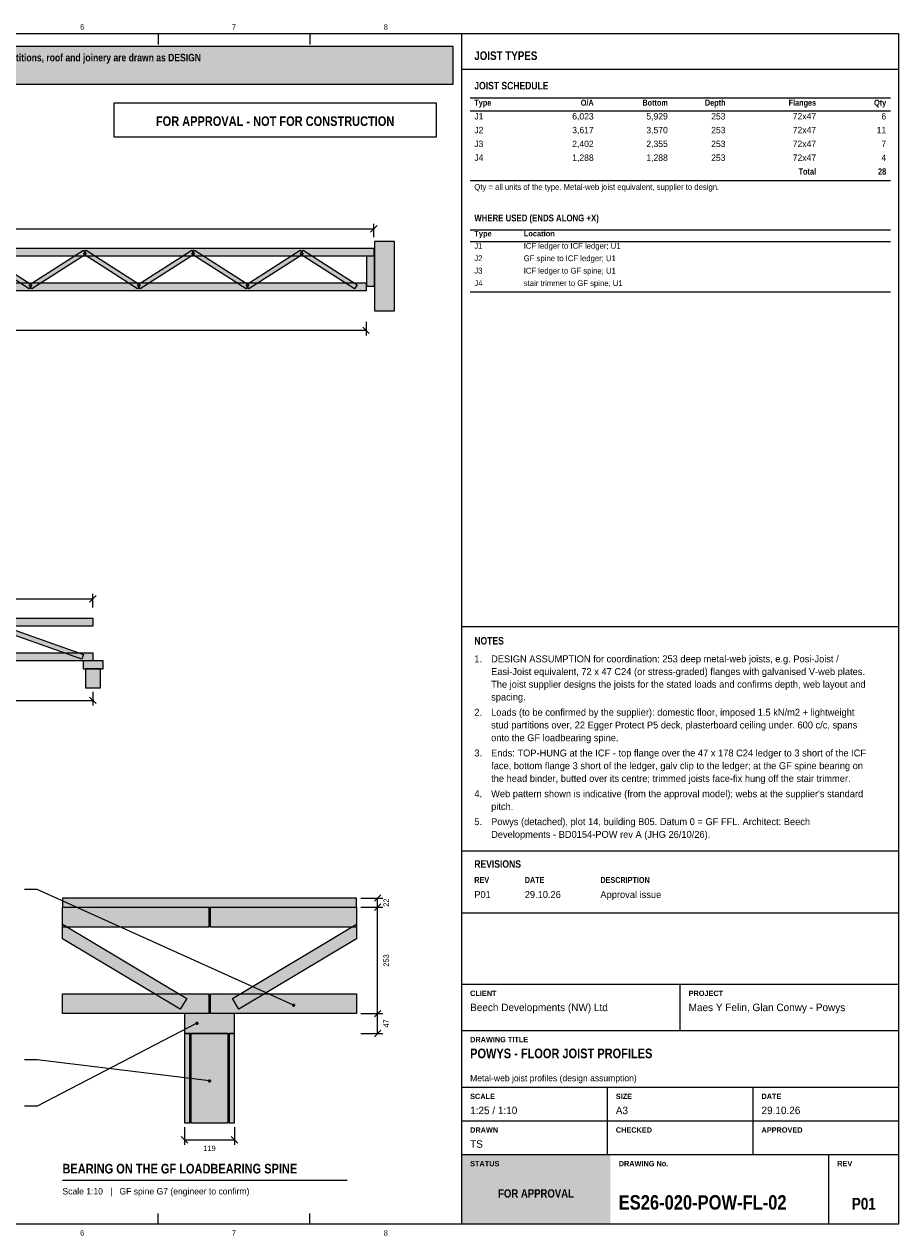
# Model space of a CAD drawing. Header units: millimetres. Extents: x 17 to 413, y 4 to 292.
# Tile 3 of 3: x 205 to 413, y 4 to 292. Entities that reach past the tile are written whole.
import ezdxf
from ezdxf.enums import TextEntityAlignment as Align

# ---------------------------------------------------------------- set-up
doc = ezdxf.new("R2010")
doc.units = ezdxf.units.MM
for name, color, linetype in [('FILL-C_6B451A', 7, 'Continuous'), ('FILL-C_735940', 7, 'Continuous'), ('FILL-LIGHT', 7, 'Continuous'), ('FILL-MASONRY_FILL', 7, 'Continuous'), ('FILL-TEAL', 7, 'Continuous'), ('FILL-TIMBER', 7, 'Continuous'), ('FILL-WHITE', 7, 'Continuous'), ('LINE-C_595966', 7, 'Continuous'), ('LINE-C_6B451A', 7, 'Continuous'), ('LINE-C_735940', 7, 'Continuous'), ('LINE-C_B27326', 7, 'Continuous'), ('LINE-GREY', 7, 'Continuous'), ('LINE-INK', 7, 'Continuous'), ('LINE-RED', 7, 'Continuous'), ('LINE-STEEL_GREY', 7, 'Continuous'), ('LINE-TEAL', 7, 'Continuous'), ('TEXT-EPS', 7, 'Continuous'), ('TEXT-INK', 7, 'Continuous'), ('TEXT-RED', 7, 'Continuous'), ('TEXT-STEEL_GREY', 7, 'Continuous'), ('TEXT-TEAL', 7, 'Continuous'), ('TEXT-WHITE', 7, 'Continuous')]:
    doc.layers.add(name, color=color, linetype=linetype)
doc.styles.add('OpenSansCondensed-Bold', font='OpenSansCondensed-Bold.ttf')

msp = doc.modelspace()

# ---------------------------------------------------------------- hatches: boundary and pattern name
at = {"layer": 'FILL-C_6B451A', "true_color": 0x6b451a}
h = msp.add_hatch(color=256, dxfattribs=at)
h.dxf.hatch_style = 1
h.paths.add_polyline_path([(269.4, 59), (269.39, 59.1), (269.35, 59.2), (269.28, 59.28), (269.2, 59.35), (269.1, 59.39), (269, 59.4), (268.9, 59.39), (268.8, 59.35), (268.72, 59.28), (268.65, 59.2), (268.61, 59.1), (268.6, 59), (268.61, 58.9), (268.65, 58.8), (268.72, 58.72), (268.8, 58.65), (268.9, 58.61), (269, 58.6), (269.1, 58.61), (269.2, 58.65), (269.28, 58.72), (269.35, 58.8), (269.39, 58.9)])
at = {"layer": 'FILL-C_735940', "true_color": 0x735940}
h = msp.add_hatch(color=256, dxfattribs=at)
h.dxf.hatch_style = 1
h.paths.add_polyline_path([(246.4, 54.7), (246.39, 54.8), (246.35, 54.9), (246.28, 54.98), (246.2, 55.05), (246.1, 55.09), (246, 55.1), (245.9, 55.09), (245.8, 55.05), (245.72, 54.98), (245.65, 54.9), (245.61, 54.8), (245.6, 54.7), (245.61, 54.6), (245.65, 54.5), (245.72, 54.42), (245.8, 54.35), (245.9, 54.31), (246, 54.3), (246.1, 54.31), (246.2, 54.35), (246.28, 54.42), (246.35, 54.5), (246.39, 54.6)])
h = msp.add_hatch(color=256, dxfattribs=at)
h.dxf.hatch_style = 1
h.paths.add_polyline_path([(249.4, 41), (249.39, 41.1), (249.35, 41.2), (249.28, 41.28), (249.2, 41.35), (249.1, 41.39), (249, 41.4), (248.9, 41.39), (248.8, 41.35), (248.72, 41.28), (248.65, 41.2), (248.61, 41.1), (248.6, 41), (248.61, 40.9), (248.65, 40.8), (248.72, 40.72), (248.8, 40.65), (248.9, 40.61), (249, 40.6), (249.1, 40.61), (249.2, 40.65), (249.28, 40.72), (249.35, 40.8), (249.39, 40.9)])
at = {"layer": 'FILL-LIGHT', "true_color": 0xdedee0}
h = msp.add_hatch(color=256, dxfattribs=at)
h.dxf.hatch_style = 1
h.paths.add_polyline_path([(293.03, 224.1), (293.03, 240.62), (288.23, 240.62), (288.23, 224.1)])
at = {"layer": 'FILL-LIGHT', "true_color": 0xccd1db}
h = msp.add_hatch(color=256, dxfattribs=at)
h.dxf.hatch_style = 1
h.paths.add_polyline_path([(206.06, 229.34), (193.15, 237.58), (193.8, 238.58), (206.7, 230.34)])
h = msp.add_hatch(color=256, dxfattribs=at)
h.dxf.hatch_style = 1
h.paths.add_polyline_path([(206.7, 229.34), (206.06, 230.34), (218.97, 238.58), (219.61, 237.58)])
h = msp.add_hatch(color=256, dxfattribs=at)
h.dxf.hatch_style = 1
h.paths.add_polyline_path([(231.88, 229.34), (218.97, 237.58), (219.61, 238.58), (232.52, 230.34)])
h = msp.add_hatch(color=256, dxfattribs=at)
h.dxf.hatch_style = 1
h.paths.add_polyline_path([(232.52, 229.34), (231.88, 230.34), (244.78, 238.58), (245.43, 237.58)])
h = msp.add_hatch(color=256, dxfattribs=at)
h.dxf.hatch_style = 1
h.paths.add_polyline_path([(257.69, 229.34), (244.78, 237.58), (245.43, 238.58), (258.34, 230.34)])
h = msp.add_hatch(color=256, dxfattribs=at)
h.dxf.hatch_style = 1
h.paths.add_polyline_path([(258.34, 229.34), (257.69, 230.34), (270.6, 238.58), (271.25, 237.58)])
h = msp.add_hatch(color=256, dxfattribs=at)
h.dxf.hatch_style = 1
h.paths.add_polyline_path([(283.51, 229.34), (270.6, 237.58), (271.25, 238.58), (284.16, 230.34)])
h = msp.add_hatch(color=256, dxfattribs=at)
h.dxf.hatch_style = 1
h.paths.add_polyline_path([(218.62, 141.28), (195.26, 149.52), (195.66, 150.64), (219.02, 142.4)])
h = msp.add_hatch(color=256, dxfattribs=at)
h.dxf.hatch_style = 1
h.paths.add_polyline_path([(243.57, 60.64), (242.03, 58.06), (214, 74.8), (214, 78.29)])
h = msp.add_hatch(color=256, dxfattribs=at)
h.dxf.hatch_style = 1
h.paths.add_polyline_path([(254.43, 60.64), (284, 78.29), (284, 74.8), (255.97, 58.06)])
at = {"layer": 'FILL-MASONRY_FILL', "true_color": 0xf7f0e0}
h = msp.add_hatch(color=256, dxfattribs=at)
h.dxf.hatch_style = 1
h.paths.add_polyline_path([(223.08, 134.5), (223.08, 139.02), (219.52, 139.02), (219.52, 134.5)])
h = msp.add_hatch(color=256, dxfattribs=at)
h.dxf.hatch_style = 1
h.paths.add_polyline_path([(253.45, 31), (253.45, 52.3), (244.55, 52.3), (244.55, 31)])
at = {"layer": 'FILL-TEAL', "true_color": 0x009e85}
h = msp.add_hatch(color=256, dxfattribs=at)
h.dxf.hatch_style = 1
h.paths.add_polyline_path([(309.01, 7), (344.37, 7), (344.37, 23.5), (309.01, 23.5)])
at = {"layer": 'FILL-TIMBER', "true_color": 0xeddbb8}
h = msp.add_hatch(color=256, dxfattribs=at)
h.dxf.hatch_style = 1
h.paths.add_polyline_path([(47.2, 237.14), (47.2, 239.02), (288.11, 239.02), (288.11, 237.14)])
at = {"layer": 'FILL-TIMBER', "true_color": 0xedcc99}
h = msp.add_hatch(color=256, dxfattribs=at)
h.dxf.hatch_style = 1
h.paths.add_polyline_path([(288.23, 230.02), (288.23, 237.14), (286.35, 237.14), (286.35, 230.02)])
at = {"layer": 'FILL-TIMBER', "true_color": 0xeddbb8}
h = msp.add_hatch(color=256, dxfattribs=at)
h.dxf.hatch_style = 1
h.paths.add_polyline_path([(49.08, 228.9), (49.08, 230.78), (286.23, 230.78), (286.23, 228.9)])
h = msp.add_hatch(color=256, dxfattribs=at)
h.dxf.hatch_style = 1
h.paths.add_polyline_path([(169.7, 149.14), (169.7, 151.02), (221.22, 151.02), (221.22, 149.14)])
h = msp.add_hatch(color=256, dxfattribs=at)
h.dxf.hatch_style = 1
h.paths.add_polyline_path([(169.7, 140.9), (169.7, 142.78), (221.22, 142.78), (221.22, 140.9)])
at = {"layer": 'FILL-TIMBER', "true_color": 0xe6dbcc}
h = msp.add_hatch(color=256, dxfattribs=at)
h.dxf.hatch_style = 1
h.paths.add_polyline_path([(223.68, 139.02), (223.68, 140.9), (218.92, 140.9), (218.92, 139.02)])
at = {"layer": 'FILL-TIMBER', "true_color": 0xe0cc9e}
h = msp.add_hatch(color=256, dxfattribs=at)
h.dxf.hatch_style = 1
h.paths.add_polyline_path([(284, 82.3), (284, 84.5), (214, 84.5), (214, 82.3)])
at = {"layer": 'FILL-TIMBER', "true_color": 0xeddbb8}
h = msp.add_hatch(color=256, dxfattribs=at)
h.dxf.hatch_style = 1
h.paths.add_polyline_path([(248.8, 82.3), (248.8, 77.6), (214, 77.6), (214, 82.3)])
h = msp.add_hatch(color=256, dxfattribs=at)
h.dxf.hatch_style = 1
h.paths.add_polyline_path([(249.2, 82.3), (284, 82.3), (284, 77.6), (249.2, 77.6)])
h = msp.add_hatch(color=256, dxfattribs=at)
h.dxf.hatch_style = 1
h.paths.add_polyline_path([(248.8, 61.7), (248.8, 57), (214, 57), (214, 61.7)])
h = msp.add_hatch(color=256, dxfattribs=at)
h.dxf.hatch_style = 1
h.paths.add_polyline_path([(249.2, 61.7), (284, 61.7), (284, 57), (249.2, 57)])
at = {"layer": 'FILL-TIMBER', "true_color": 0xe6dbcc}
h = msp.add_hatch(color=256, dxfattribs=at)
h.dxf.hatch_style = 1
h.paths.add_polyline_path([(254.95, 52.3), (254.95, 57), (243.05, 57), (243.05, 52.3)])
at = {"layer": 'FILL-WHITE', "true_color": 0xfff5f0}
h = msp.add_hatch(color=256, dxfattribs=at)
h.dxf.hatch_style = 1
h.paths.add_polyline_path([(23, 278), (307, 278), (307, 287), (23, 287)])
at = {"layer": 'FILL-WHITE', "true_color": 0xf2f2f2}
h = msp.add_hatch(color=256, dxfattribs=at)
h.dxf.hatch_style = 1
h.paths.add_polyline_path([(244.3, 31), (244.3, 52.3), (243.05, 52.3), (243.05, 31)])
h = msp.add_hatch(color=256, dxfattribs=at)
h.dxf.hatch_style = 1
h.paths.add_polyline_path([(254.95, 31), (254.95, 52.3), (253.7, 52.3), (253.7, 31)])

# ---------------------------------------------------------------- linework, layer by layer
at = {"layer": 'LINE-C_595966', "lineweight": 5}
for points in [[(206.06, 229.34), (193.15, 237.58), (193.8, 238.58), (206.7, 230.34)], [(206.7, 229.34), (206.06, 230.34), (218.97, 238.58), (219.61, 237.58)], [(231.88, 229.34), (218.97, 237.58), (219.61, 238.58), (232.52, 230.34)], [(232.52, 229.34), (231.88, 230.34), (244.78, 238.58), (245.43, 237.58)], [(257.69, 229.34), (244.78, 237.58), (245.43, 238.58), (258.34, 230.34)], [(258.34, 229.34), (257.69, 230.34), (270.6, 238.58), (271.25, 237.58)], [(283.51, 229.34), (270.6, 237.58), (271.25, 238.58), (284.16, 230.34)], [(218.62, 141.28), (195.26, 149.52), (195.66, 150.64), (219.02, 142.4)], [(243.57, 60.64), (242.03, 58.06), (214, 74.8), (214, 78.29)], [(254.43, 60.64), (284, 78.29), (284, 74.8), (255.97, 58.06)]]:
    msp.add_lwpolyline(points, close=True, dxfattribs=at)
at = {"layer": 'LINE-C_6B451A', "lineweight": 5}
for p, q in [((208, 86.5), (205, 86.5)), ((269, 59), (208, 86.5))]:
    msp.add_line(p, q, dxfattribs=at)
for points in [[(47.2, 237.14), (47.2, 239.02), (288.11, 239.02), (288.11, 237.14)], [(49.08, 228.9), (49.08, 230.78), (286.23, 230.78), (286.23, 228.9)], [(169.7, 149.14), (169.7, 151.02), (221.22, 151.02), (221.22, 149.14)], [(169.7, 140.9), (169.7, 142.78), (221.22, 142.78), (221.22, 140.9)], [(248.8, 82.3), (248.8, 77.6), (214, 77.6), (214, 82.3)], [(249.2, 82.3), (284, 82.3), (284, 77.6), (249.2, 77.6)], [(248.8, 61.7), (248.8, 57), (214, 57), (214, 61.7)], [(249.2, 61.7), (284, 61.7), (284, 57), (249.2, 57)]]:
    msp.add_lwpolyline(points, close=True, dxfattribs=at)
at = {"layer": 'LINE-C_735940', "lineweight": 5}
for p, q in [((246, 54.7), (208, 35)), ((208, 46), (205, 46)), ((249, 41), (208, 46)), ((208, 35), (205, 35))]:
    msp.add_line(p, q, dxfattribs=at)
for points in [[(223.68, 139.02), (223.68, 140.9), (218.92, 140.9), (218.92, 139.02)], [(223.08, 134.5), (223.08, 139.02), (219.52, 139.02), (219.52, 134.5)], [(254.95, 52.3), (254.95, 57), (243.05, 57), (243.05, 52.3)], [(253.45, 31), (253.45, 52.3), (244.55, 52.3), (244.55, 31)]]:
    msp.add_lwpolyline(points, close=True, dxfattribs=at)
at = {"layer": 'LINE-C_B27326', "lineweight": 5}
msp.add_lwpolyline([(288.23, 230.02), (288.23, 237.14), (286.35, 237.14), (286.35, 230.02)], close=True, dxfattribs=at)
at = {"layer": 'LINE-GREY', "lineweight": 5}
msp.add_lwpolyline([(293.03, 224.1), (293.03, 240.62), (288.23, 240.62), (288.23, 224.1)], close=True, dxfattribs=at)
at = {"layer": 'LINE-INK', "lineweight": 5}
for p, q in [((236.75, 290), (236.75, 287.5)), ((272.88, 290), (272.88, 287.5)), ((309, 7), (309, 290)), ((311, 274.8), (411, 274.8)), ((311, 271.72), (411, 271.72)), ((311, 255.11), (411, 255.11)), ((47.2, 243.62), (288.11, 243.62)), ((287.33, 242.84), (288.89, 244.4)), ((288.11, 241.62), (288.11, 244.82)), ((311, 243.4), (411, 243.4)), ((311, 240.65), (411, 240.65)), ((311, 228.64), (411, 228.64)), ((49.08, 219.5), (286.23, 219.5)), ((285.45, 220.28), (287.01, 218.72)), ((286.23, 221.5), (286.23, 218.3)), ((169.7, 155.62), (221.22, 155.62)), ((220.44, 154.84), (221.99, 156.4)), ((221.22, 153.62), (221.22, 156.82)), ((309, 149.08), (413, 149.08)), ((221.22, 133.5), (221.22, 130.3)), ((169.7, 131.5), (221.22, 131.5)), ((220.44, 132.28), (221.99, 130.72)), ((309, 95.7), (413, 95.7)), ((285, 84.5), (290.2, 84.5)), ((288.22, 83.72), (289.78, 85.28)), ((289, 52.3), (289, 84.5)), ((285, 82.3), (290.2, 82.3)), ((288.22, 81.52), (289.78, 83.08)), ((309, 81), (413, 81)), ((309, 64), (413, 64)), ((361, 53), (361, 64)), ((288.22, 56.22), (289.78, 57.78)), ((285, 57), (290.2, 57)), ((285, 52.3), (290.2, 52.3)), ((288.22, 51.52), (289.78, 53.08)), ((309, 53), (413, 53)), ((309, 39.5), (413, 39.5)), ((343.67, 31.5), (343.67, 39.5)), ((378.33, 31.5), (378.33, 39.5)), ((243.05, 30), (243.05, 25.8)), ((254.95, 30), (254.95, 25.8)), ((309, 31.5), (413, 31.5)), ((343.67, 23.5), (343.67, 31.5)), ((378.33, 23.5), (378.33, 31.5)), ((242.27, 27.78), (243.83, 26.22)), ((243.05, 27), (254.95, 27)), ((254.17, 27.78), (255.73, 26.22)), ((309, 23.5), (413, 23.5)), ((396.36, 7), (396.36, 23.5)), ((214, 17.4), (281.74, 17.4)), ((236.75, 7), (236.75, 9.5)), ((272.88, 7), (272.88, 9.5))]:
    msp.add_line(p, q, dxfattribs=at)
for points in [[(20, 7), (413, 7), (413, 290), (20, 290)], [(284, 82.3), (284, 84.5), (214, 84.5), (214, 82.3)]]:
    msp.add_lwpolyline(points, close=True, dxfattribs=at)
at = {"layer": 'LINE-RED', "lineweight": 5}
for points in [[(23, 278), (307, 278), (307, 287), (23, 287)], [(226.21, 265.5), (303, 265.5), (303, 273.5), (226.21, 273.5)]]:
    msp.add_lwpolyline(points, close=True, dxfattribs=at)
at = {"layer": 'LINE-STEEL_GREY', "lineweight": 5}
for points in [[(244.3, 31), (244.3, 52.3), (243.05, 52.3), (243.05, 31)], [(254.95, 31), (254.95, 52.3), (253.7, 52.3), (253.7, 31)]]:
    msp.add_lwpolyline(points, close=True, dxfattribs=at)
at = {"layer": 'LINE-TEAL', "lineweight": 5}
msp.add_line((309, 281.6), (413, 281.6), dxfattribs=at)

# ---------------------------------------------------------------- texts
at = {"layer": 'TEXT-EPS', "style": 'OpenSansCondensed-Bold'}
msp.add_text('STATUS', height=1.27, dxfattribs=at).set_placement((311, 20.7))
at = {"layer": 'TEXT-INK', "style": 'OpenSansCondensed-Bold'}
for s, height, p in [('ICF PACKAGE: Nudura ICF formwork and accessories are our supply. Raft and foundations AS PER THE ARCHITECTURAL DRAWINGS; joist ledgers by the engineer. Floors, stairs, partitions, roof and joinery are drawn as DESIGN', 1.778, (24.6, 283.47)), ('JOIST SCHEDULE', 1.778, (312, 276.8)), ('WHERE USED (ENDS ALONG +X)', 1.6256, (312, 245.4)), ('NOTES', 1.778, (312, 144.78)), ('REVISIONS', 1.778, (312, 91.7)), ('POWYS - FLOOR JOIST PROFILES', 2.286, (311, 46.4)), ('BEARING ON THE GF LOADBEARING SPINE', 2.286, (214, 19)), ('ES26-020-POW-FL-02', 3.429, (346.36, 10.4))]:
    msp.add_text(s, height=height, dxfattribs=at).set_placement(p)
at = {"layer": 'TEXT-INK'}
for s, height, p in [('J1', 1.524, (312, 269.64)), ('J2', 1.524, (312, 266.36)), ('J3', 1.524, (312, 263.08)), ('J4', 1.524, (312, 259.79)), ('J1', 1.372, (312, 238.9)), ('ICF ledger to ICF ledger; U1', 1.3716, (323.76, 238.9)), ('J2', 1.372, (312, 235.95)), ('GF spine to ICF ledger; U1', 1.3716, (323.76, 235.95)), ('J3', 1.372, (312, 232.99)), ('ICF ledger to GF spine; U1', 1.3716, (323.76, 232.99)), ('J4', 1.372, (312, 230.04)), ('stair trimmer to GF spine; U1', 1.3716, (323.76, 230.04)), ('1.', 1.651, (312, 140.55)), ('DESIGN ASSUMPTION for coordination: 253 deep metal-web joists, e.g. Posi-Joist /', 1.651, (316, 140.55)), ('Easi-Joist equivalent, 72 x 47 C24 (or stress-graded) flanges with galvanised V-web plates.', 1.651, (316, 137.52)), ('The joist supplier designs the joists for the stated loads and confirms depth, web layout and', 1.651, (316, 134.5)), ('spacing.', 1.651, (316, 131.47)), ('Loads (to be confirmed by the supplier): domestic floor, imposed 1.5 kN/m2 + lightweight', 1.651, (316, 127.84)), ('2.', 1.651, (312, 127.84)), ('stud partitions over, 22 Egger Protect P5 deck, plasterboard ceiling under. 600 c/c, spans', 1.651, (316, 124.82)), ('onto the GF loadbearing spine.', 1.651, (316, 121.79)), ('3.', 1.651, (312, 118.16)), ('Ends: TOP-HUNG at the ICF - top flange over the 47 x 178 C24 ledger to 3 short of the ICF', 1.651, (316, 118.16)), ('face, bottom flange 3 short of the ledger, galv clip to the ledger; at the GF spine bearing on', 1.651, (316, 115.14)), ('the head binder, butted over its centre; trimmed joists face-fix hung off the stair trimmer.', 1.651, (316, 112.11)), ('4.', 1.651, (312, 108.48)), ("Web pattern shown is indicative (from the approval model); webs at the supplier's standard", 1.651, (316, 108.48)), ('pitch.', 1.651, (316, 105.45)), ('5.', 1.651, (312, 101.83)), ('Powys (detached), plot 14, building B05. Datum 0 = GF FFL. Architect: Beech', 1.651, (316, 101.83)), ('Developments - BD0154-POW rev A (JHG 26/10/26).', 1.651, (316, 98.8)), ('P01', 1.651, (312, 84.5)), ('29.10.26', 1.651, (324, 84.5)), ('Approval issue', 1.651, (342, 84.5)), ('Beech Developments (NW) Ltd', 1.778, (311, 57.6)), ('Maes Y Felin, Glan Conwy - Powys', 1.778, (363, 57.6)), ('1:25 / 1:10', 1.778, (311, 33.1)), ('A3', 1.778, (345.67, 33.1)), ('29.10.26', 1.778, (380.33, 33.1)), ('TS', 1.778, (311, 25.1))]:
    msp.add_text(s, height=height, dxfattribs=at).set_placement(p)
for s, height, p in [('6,023', 1.524, (340.4, 269.64)), ('5,929', 1.524, (358.04, 269.64)), ('253', 1.524, (371.76, 269.64)), ('72x47', 1.524, (393.32, 269.64)), ('6', 1.52, (410, 269.64)), ('3,617', 1.524, (340.4, 266.36)), ('3,570', 1.524, (358.04, 266.36)), ('253', 1.524, (371.76, 266.36)), ('72x47', 1.524, (393.32, 266.36)), ('11', 1.524, (410, 266.36)), ('2,402', 1.524, (340.4, 263.08)), ('2,355', 1.524, (358.04, 263.08)), ('253', 1.524, (371.76, 263.08)), ('72x47', 1.524, (393.32, 263.08)), ('7', 1.52, (410, 263.08)), ('1,288', 1.524, (340.4, 259.79)), ('1,288', 1.524, (358.04, 259.79)), ('253', 1.524, (371.76, 259.79)), ('72x47', 1.524, (393.32, 259.79)), ('4', 1.52, (410, 259.79))]:
    msp.add_text(s, height=height, dxfattribs=at).set_placement(p, align=Align.RIGHT)
at = {"layer": 'TEXT-INK', "style": 'OpenSansCondensed-Bold'}
for s, p in [('Total', (393.32, 256.51)), ('28', (410, 256.51))]:
    msp.add_text(s, height=1.524, dxfattribs=at).set_placement(p, align=Align.RIGHT)
at = {"layer": 'TEXT-INK'}
for s, p in [('22', (291.66, 83.4)), ('253', (291.66, 69.65)), ('47', (291.66, 54.65))]:
    msp.add_text(s, height=1.27, rotation=90, dxfattribs=at).set_placement(p, align=Align.CENTER)
msp.add_text('119', height=1.27, dxfattribs=at).set_placement((249, 24.34), align=Align.CENTER)
at = {"layer": 'TEXT-INK', "style": 'OpenSansCondensed-Bold'}
msp.add_text('P01', height=2.794, dxfattribs=at).set_placement((404.68, 10.4), align=Align.CENTER)
at = {"layer": 'TEXT-RED', "style": 'OpenSansCondensed-Bold'}
msp.add_text('FOR APPROVAL - NOT FOR CONSTRUCTION', height=2.286, dxfattribs=at).set_placement((264.6, 268.1), align=Align.CENTER)
at = {"layer": 'TEXT-STEEL_GREY'}
for s, p in [('6', (218.69, 291)), ('7', (254.81, 291)), ('8', (290.94, 291)), ('6', (218.69, 4.2)), ('7', (254.81, 4.2)), ('8', (290.94, 4.2))]:
    msp.add_text(s, height=1.27, dxfattribs=at).set_placement(p, align=Align.CENTER)
at = {"layer": 'TEXT-STEEL_GREY', "style": 'OpenSansCondensed-Bold'}
for s, height, p in [('Type', 1.448, (312, 272.92)), ('Type', 1.295, (312, 241.85)), ('Location', 1.295, (323.76, 241.85)), ('REV', 1.372, (312, 88.1)), ('DATE', 1.372, (324, 88.1)), ('DESCRIPTION', 1.3716, (342, 88.1)), ('CLIENT', 1.27, (311, 61.2)), ('PROJECT', 1.27, (363, 61.2)), ('DRAWING TITLE', 1.27, (311, 50.2)), ('SCALE', 1.27, (311, 36.7)), ('SIZE', 1.27, (345.67, 36.7)), ('DATE', 1.27, (380.33, 36.7)), ('DRAWN', 1.27, (311, 28.7)), ('CHECKED', 1.27, (345.67, 28.7)), ('APPROVED', 1.27, (380.33, 28.7)), ('DRAWING No.', 1.27, (346.36, 20.7)), ('REV', 1.27, (398.36, 20.7))]:
    msp.add_text(s, height=height, dxfattribs=at).set_placement(p)
for s, p in [('O/A', (340.4, 272.92)), ('Bottom', (358.04, 272.92)), ('Depth', (371.76, 272.92)), ('Flanges', (393.32, 272.92)), ('Qty', (410, 272.92))]:
    msp.add_text(s, height=1.448, dxfattribs=at).set_placement(p, align=Align.RIGHT)
at = {"layer": 'TEXT-STEEL_GREY'}
for s, height, p in [('Qty = all units of the type. Metal-web joist equivalent, supplier to design.', 1.3716, (312, 252.9)), ('Metal-web joist profiles (design assumption)', 1.524, (311, 40.9)), ('Scale 1:10   |   GF spine G7 (engineer to confirm)', 1.524, (214, 14))]:
    msp.add_text(s, height=height, dxfattribs=at).set_placement(p)
at = {"layer": 'TEXT-TEAL', "style": 'OpenSansCondensed-Bold'}
msp.add_text('JOIST TYPES', height=2.032, dxfattribs=at).set_placement((312, 283.8))
at = {"layer": 'TEXT-WHITE', "style": 'OpenSansCondensed-Bold'}
msp.add_text('FOR APPROVAL', height=1.9812, dxfattribs=at).set_placement((326.68, 13.25), align=Align.CENTER)

doc.saveas('drawing.dxf')
